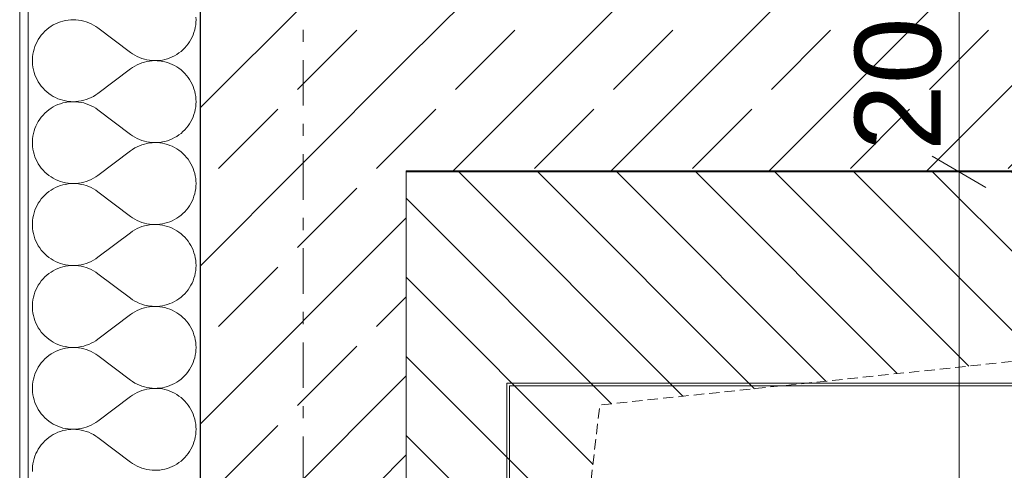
# Model space of a CAD drawing. Extents: x 100 to 2982, y 37 to 2050.
# Tile 36 of 130: x 620 to 734, y 1427 to 1479. Entities that reach past the tile are written whole.
import ezdxf
from ezdxf.xclip import XClip

# ---------------------------------------------------------------- set-up
doc = ezdxf.new("R2010")
doc.units = 0
doc.header["$MEASUREMENT"] = 0
doc.header["$XCLIPFRAME"] = 0
doc.linetypes.add('Przerywana gęsta', pattern=[9, 6, -3])
doc.linetypes.add('Przerywana podwójnie', pattern=[54.680554, 26.458333, -10.583333, 7.055556, -10.583333])
for name, color, linetype in [('299-A Wymiary Opisy', 7, 'Continuous'), ('410-K Osie', 7, 'Continuous'), ('420-K Ściany', 7, 'Continuous'), ('460-K Stropy', 7, 'Continuous'), ('820-G Rysunki Obrazki', 7, 'Continuous')]:
    doc.layers.add(name, color=color, linetype=linetype)
doc.styles.add('STYL_AUTOMATYCZNY_7', font='arial.ttf')
pattern_1 = [(45, (-18316.349, -206.526), (-9.192388, 9.192388), []), (45, (-18320.945, -201.929), (-9.192388, 9.192388), [9.75, -3.25])]

# ---------------------------------------------------------------- blocks, each defined once
blk = doc.blocks.new('*X23')
at = {"layer": '420-K Ściany', "color": 174, "linetype": 'Continuous', "lineweight": 5, "ltscale": 0.2}
for p, q in [((623.71, 1478.58), (623.45, 1478.42)), ((623.98, 1478.72), (623.71, 1478.58)), ((624.26, 1478.84), (623.98, 1478.72)), ((624.55, 1478.95), (624.26, 1478.84)), ((624.84, 1479.03), (624.55, 1478.95)), ((625.14, 1479.1), (624.84, 1479.03)), ((625.44, 1479.15), (625.14, 1479.1)), ((625.74, 1479.18), (625.44, 1479.15)), ((626.05, 1479.19), (625.74, 1479.18)), ((626.35, 1479.18), (626.05, 1479.19)), ((626.66, 1479.15), (626.35, 1479.18)), ((626.96, 1479.1), (626.66, 1479.15)), ((627.26, 1479.03), (626.96, 1479.1)), ((627.55, 1478.94), (627.26, 1479.03)), ((627.84, 1478.84), (627.55, 1478.94)), ((628.12, 1478.71), (627.84, 1478.84)), ((628.39, 1478.57), (628.12, 1478.71)), ((628.65, 1478.41), (628.39, 1478.57)), ((640.24, 1478.29), (640.29, 1478.59)), ((640.29, 1478.59), (640.32, 1478.89)), ((640.33, 1479.19), (640.32, 1479.49)), ((640.32, 1478.89), (640.33, 1479.19)), ((622.32, 1477.4), (622.14, 1477.15)), ((622.52, 1477.63), (622.32, 1477.4)), ((622.73, 1477.85), (622.52, 1477.63)), ((622.96, 1478.06), (622.73, 1477.85)), ((623.2, 1478.25), (622.96, 1478.06)), ((623.45, 1478.42), (623.2, 1478.25)), ((628.9, 1478.24), (628.65, 1478.41)), ((628.9, 1478.24), (632.71, 1475.38)), ((639.87, 1477.15), (639.99, 1477.42)), ((639.99, 1477.42), (640.09, 1477.71)), ((640.09, 1477.71), (640.17, 1478)), ((640.17, 1478), (640.24, 1478.29)), ((621.69, 1476.36), (621.57, 1476.07)), ((621.82, 1476.63), (621.69, 1476.36)), ((621.97, 1476.9), (621.82, 1476.63)), ((622.14, 1477.15), (621.97, 1476.9)), ((639.22, 1476.14), (639.4, 1476.37)), ((639.4, 1476.37), (639.57, 1476.62)), ((639.57, 1476.62), (639.73, 1476.88)), ((639.73, 1476.88), (639.87, 1477.15)), ((621.34, 1475.19), (621.3, 1474.88)), ((621.4, 1475.49), (621.34, 1475.19)), ((621.48, 1475.78), (621.4, 1475.49)), ((621.57, 1476.07), (621.48, 1475.78)), ((632.71, 1475.38), (632.95, 1475.21)), ((632.95, 1475.21), (633.21, 1475.05)), ((637.83, 1475), (638.09, 1475.15)), ((638.09, 1475.15), (638.34, 1475.32)), ((638.34, 1475.32), (638.58, 1475.5)), ((638.58, 1475.5), (638.8, 1475.7)), ((638.8, 1475.7), (639.02, 1475.91)), ((639.02, 1475.91), (639.22, 1476.14)), ((621.3, 1474.88), (621.28, 1474.58)), ((621.28, 1474.58), (621.28, 1474.27)), ((621.28, 1474.27), (621.3, 1473.97)), ((621.3, 1473.97), (621.34, 1473.67)), ((633.21, 1475.05), (633.48, 1474.91)), ((633.48, 1473.95), (633.21, 1473.8)), ((633.48, 1474.91), (633.75, 1474.79)), ((633.75, 1474.07), (633.48, 1473.95)), ((633.75, 1474.79), (634.03, 1474.68)), ((634.03, 1474.17), (633.75, 1474.07)), ((634.03, 1474.68), (634.32, 1474.59)), ((634.32, 1474.26), (634.03, 1474.17)), ((634.32, 1474.59), (634.61, 1474.52)), ((634.61, 1474.33), (634.32, 1474.26)), ((634.61, 1474.52), (634.91, 1474.47)), ((634.91, 1474.38), (634.61, 1474.33)), ((634.91, 1474.47), (635.21, 1474.44)), ((635.21, 1474.41), (634.91, 1474.38)), ((635.21, 1474.44), (635.51, 1474.43)), ((635.51, 1474.43), (635.21, 1474.41)), ((635.81, 1474.42), (635.51, 1474.43)), ((635.51, 1474.43), (635.81, 1474.43)), ((635.81, 1474.43), (636.11, 1474.46)), ((636.11, 1474.4), (635.81, 1474.42)), ((636.11, 1474.46), (636.41, 1474.5)), ((636.41, 1474.35), (636.11, 1474.4)), ((636.41, 1474.5), (636.71, 1474.57)), ((636.71, 1474.29), (636.41, 1474.35)), ((636.71, 1474.57), (637, 1474.65)), ((637, 1474.21), (636.71, 1474.29)), ((637, 1474.65), (637.28, 1474.75)), ((637.28, 1474.11), (637, 1474.21)), ((637.28, 1474.75), (637.56, 1474.86)), ((637.56, 1473.99), (637.28, 1474.11)), ((637.56, 1474.86), (637.83, 1475)), ((637.83, 1473.85), (637.56, 1473.99)), ((621.34, 1473.67), (621.4, 1473.37)), ((621.4, 1473.37), (621.48, 1473.07)), ((621.48, 1473.07), (621.57, 1472.78)), ((628.9, 1470.62), (632.71, 1473.47)), ((632.95, 1473.65), (632.71, 1473.47)), ((633.21, 1473.8), (632.95, 1473.65)), ((638.09, 1473.7), (637.83, 1473.85)), ((638.34, 1473.54), (638.09, 1473.7)), ((638.58, 1473.35), (638.34, 1473.54)), ((638.8, 1473.15), (638.58, 1473.35)), ((639.02, 1472.94), (638.8, 1473.15)), ((639.22, 1472.72), (639.02, 1472.94)), ((621.57, 1472.78), (621.69, 1472.5)), ((621.69, 1472.5), (621.82, 1472.22)), ((621.82, 1472.22), (621.97, 1471.96)), ((621.97, 1471.96), (622.14, 1471.7)), ((622.14, 1471.7), (622.32, 1471.46)), ((639.4, 1472.48), (639.22, 1472.72)), ((639.57, 1472.23), (639.4, 1472.48)), ((639.73, 1471.97), (639.57, 1472.23)), ((639.87, 1471.71), (639.73, 1471.97)), ((639.99, 1471.43), (639.87, 1471.71)), ((622.32, 1471.46), (622.52, 1471.22)), ((622.52, 1471.22), (622.73, 1471)), ((622.73, 1471), (622.96, 1470.8)), ((622.96, 1470.8), (623.2, 1470.61)), ((623.2, 1470.61), (623.45, 1470.43)), ((628.65, 1470.44), (628.9, 1470.62)), ((640.09, 1471.15), (639.99, 1471.43)), ((640.17, 1470.86), (640.09, 1471.15)), ((640.24, 1470.56), (640.17, 1470.86)), ((640.29, 1470.27), (640.24, 1470.56)), ((623.45, 1470.43), (623.71, 1470.28)), ((623.71, 1470.28), (623.98, 1470.13)), ((623.98, 1470.13), (624.26, 1470.01)), ((624.26, 1470.01), (624.55, 1469.91)), ((624.55, 1469.42), (624.26, 1469.32)), ((624.55, 1469.91), (624.84, 1469.82)), ((624.84, 1469.51), (624.55, 1469.42)), ((624.84, 1469.82), (625.14, 1469.75)), ((625.14, 1469.58), (624.84, 1469.51)), ((625.14, 1469.75), (625.44, 1469.7)), ((625.44, 1469.63), (625.14, 1469.58)), ((625.44, 1469.7), (625.74, 1469.67)), ((625.74, 1469.66), (625.44, 1469.63)), ((625.74, 1469.67), (626.05, 1469.66)), ((626.05, 1469.66), (625.74, 1469.66)), ((626.05, 1469.66), (626.35, 1469.68)), ((626.35, 1469.65), (626.05, 1469.66)), ((626.35, 1469.68), (626.66, 1469.71)), ((626.66, 1469.62), (626.35, 1469.65)), ((626.66, 1469.71), (626.96, 1469.75)), ((626.96, 1469.58), (626.66, 1469.62)), ((626.96, 1469.75), (627.26, 1469.82)), ((627.26, 1469.51), (626.96, 1469.58)), ((627.26, 1469.82), (627.55, 1469.91)), ((627.55, 1469.42), (627.26, 1469.51)), ((627.55, 1469.91), (627.84, 1470.02)), ((627.84, 1469.31), (627.55, 1469.42)), ((627.84, 1470.02), (628.12, 1470.14)), ((628.12, 1470.14), (628.39, 1470.28)), ((628.39, 1470.28), (628.65, 1470.44)), ((640.32, 1469.97), (640.29, 1470.27)), ((640.29, 1469.06), (640.32, 1469.36)), ((640.33, 1469.66), (640.32, 1469.97)), ((640.32, 1469.36), (640.33, 1469.66)), ((622.73, 1468.33), (622.52, 1468.11)), ((622.96, 1468.53), (622.73, 1468.33)), ((623.2, 1468.72), (622.96, 1468.53)), ((623.45, 1468.9), (623.2, 1468.72)), ((623.71, 1469.05), (623.45, 1468.9)), ((623.98, 1469.2), (623.71, 1469.05)), ((624.26, 1469.32), (623.98, 1469.2)), ((628.12, 1469.19), (627.84, 1469.31)), ((628.39, 1469.05), (628.12, 1469.19)), ((628.65, 1468.89), (628.39, 1469.05)), ((628.9, 1468.71), (628.65, 1468.89)), ((628.9, 1468.71), (632.71, 1465.86)), ((640.09, 1468.18), (640.17, 1468.47)), ((640.17, 1468.47), (640.24, 1468.77)), ((640.24, 1468.77), (640.29, 1469.06)), ((621.82, 1467.11), (621.69, 1466.83)), ((621.97, 1467.37), (621.82, 1467.11)), ((622.14, 1467.63), (621.97, 1467.37)), ((622.32, 1467.87), (622.14, 1467.63)), ((622.52, 1468.11), (622.32, 1467.87)), ((639.4, 1466.85), (639.57, 1467.1)), ((639.57, 1467.1), (639.73, 1467.36)), ((639.73, 1467.36), (639.87, 1467.62)), ((639.87, 1467.62), (639.99, 1467.9)), ((639.99, 1467.9), (640.09, 1468.18)), ((621.4, 1465.96), (621.34, 1465.66)), ((621.48, 1466.26), (621.4, 1465.96)), ((621.57, 1466.55), (621.48, 1466.26)), ((621.69, 1466.83), (621.57, 1466.55)), ((638.34, 1465.79), (638.58, 1465.98)), ((638.58, 1465.98), (638.8, 1466.18)), ((638.8, 1466.18), (639.02, 1466.39)), ((639.02, 1466.39), (639.22, 1466.61)), ((639.22, 1466.61), (639.4, 1466.85)), ((621.3, 1465.36), (621.28, 1465.06)), ((621.28, 1465.06), (621.28, 1464.75)), ((621.34, 1465.66), (621.3, 1465.36)), ((632.71, 1465.86), (632.95, 1465.68)), ((632.95, 1465.68), (633.21, 1465.53)), ((633.21, 1465.53), (633.48, 1465.38)), ((633.48, 1465.38), (633.75, 1465.26)), ((633.75, 1465.26), (634.03, 1465.16)), ((634.03, 1465.16), (634.32, 1465.07)), ((634.32, 1465.07), (634.61, 1465)), ((634.61, 1464.81), (634.32, 1464.74)), ((634.61, 1465), (634.91, 1464.95)), ((634.91, 1464.86), (634.61, 1464.81)), ((634.91, 1464.95), (635.21, 1464.92)), ((635.21, 1464.89), (634.91, 1464.86)), ((635.21, 1464.92), (635.51, 1464.9)), ((635.51, 1464.9), (635.21, 1464.89)), ((635.51, 1464.9), (635.81, 1464.91)), ((635.81, 1464.9), (635.51, 1464.9)), ((635.81, 1464.91), (636.11, 1464.93)), ((636.11, 1464.87), (635.81, 1464.9)), ((636.11, 1464.93), (636.41, 1464.98)), ((636.41, 1464.83), (636.11, 1464.87)), ((636.41, 1464.98), (636.71, 1465.04)), ((636.71, 1464.76), (636.41, 1464.83)), ((636.71, 1465.04), (637, 1465.12)), ((637, 1465.12), (637.28, 1465.22)), ((637.28, 1465.22), (637.56, 1465.34)), ((637.56, 1465.34), (637.83, 1465.48)), ((637.83, 1465.48), (638.09, 1465.63)), ((638.09, 1465.63), (638.34, 1465.79)), ((621.28, 1464.75), (621.3, 1464.45)), ((621.3, 1464.45), (621.34, 1464.14)), ((621.34, 1464.14), (621.4, 1463.84)), ((621.4, 1463.84), (621.48, 1463.55)), ((628.9, 1461.09), (632.71, 1463.95)), ((632.95, 1464.12), (632.71, 1463.95)), ((633.21, 1464.28), (632.95, 1464.12)), ((633.48, 1464.42), (633.21, 1464.28)), ((633.75, 1464.54), (633.48, 1464.42)), ((634.03, 1464.65), (633.75, 1464.54)), ((634.32, 1464.74), (634.03, 1464.65)), ((637, 1464.68), (636.71, 1464.76)), ((637.28, 1464.58), (637, 1464.68)), ((637.56, 1464.47), (637.28, 1464.58)), ((637.83, 1464.33), (637.56, 1464.47)), ((638.09, 1464.18), (637.83, 1464.33)), ((638.34, 1464.01), (638.09, 1464.18)), ((638.58, 1463.83), (638.34, 1464.01)), ((638.8, 1463.63), (638.58, 1463.83)), ((639.02, 1463.42), (638.8, 1463.63)), ((621.48, 1463.55), (621.57, 1463.26)), ((621.57, 1463.26), (621.69, 1462.97)), ((621.69, 1462.97), (621.82, 1462.7)), ((621.82, 1462.7), (621.97, 1462.43)), ((639.22, 1463.19), (639.02, 1463.42)), ((639.4, 1462.96), (639.22, 1463.19)), ((639.57, 1462.71), (639.4, 1462.96)), ((639.73, 1462.45), (639.57, 1462.71)), ((621.97, 1462.43), (622.14, 1462.18)), ((622.14, 1462.18), (622.32, 1461.93)), ((622.32, 1461.93), (622.52, 1461.7)), ((622.52, 1461.7), (622.73, 1461.48)), ((622.73, 1461.48), (622.96, 1461.27)), ((639.87, 1462.18), (639.73, 1462.45)), ((639.99, 1461.91), (639.87, 1462.18)), ((640.09, 1461.62), (639.99, 1461.91)), ((640.17, 1461.33), (640.09, 1461.62)), ((622.96, 1461.27), (623.2, 1461.08)), ((623.2, 1461.08), (623.45, 1460.91)), ((623.45, 1460.91), (623.71, 1460.75)), ((623.71, 1460.75), (623.98, 1460.61)), ((623.98, 1460.61), (624.26, 1460.49)), ((624.26, 1460.49), (624.55, 1460.38)), ((624.55, 1460.38), (624.84, 1460.3)), ((624.84, 1460.3), (625.14, 1460.23)), ((625.14, 1460.23), (625.44, 1460.18)), ((626.66, 1460.18), (626.96, 1460.23)), ((626.96, 1460.23), (627.26, 1460.3)), ((627.26, 1460.3), (627.55, 1460.39)), ((627.55, 1460.39), (627.84, 1460.49)), ((627.84, 1460.49), (628.12, 1460.62)), ((628.12, 1460.62), (628.39, 1460.76)), ((628.39, 1460.76), (628.65, 1460.92)), ((628.65, 1460.92), (628.9, 1461.09)), ((640.24, 1461.04), (640.17, 1461.33)), ((640.29, 1460.74), (640.24, 1461.04)), ((640.32, 1460.44), (640.29, 1460.74)), ((640.33, 1460.14), (640.32, 1460.44)), ((623.2, 1459.2), (622.96, 1459.01)), ((623.45, 1459.37), (623.2, 1459.2)), ((623.71, 1459.53), (623.45, 1459.37)), ((623.98, 1459.67), (623.71, 1459.53)), ((624.26, 1459.8), (623.98, 1459.67)), ((624.55, 1459.9), (624.26, 1459.8)), ((624.84, 1459.99), (624.55, 1459.9)), ((625.14, 1460.05), (624.84, 1459.99)), ((625.44, 1460.1), (625.14, 1460.05)), ((625.44, 1460.18), (625.74, 1460.15)), ((625.74, 1460.13), (625.44, 1460.1)), ((625.74, 1460.15), (626.05, 1460.14)), ((626.05, 1460.14), (625.74, 1460.13)), ((626.05, 1460.14), (626.35, 1460.15)), ((626.35, 1460.13), (626.05, 1460.14)), ((626.35, 1460.15), (626.66, 1460.18)), ((626.66, 1460.1), (626.35, 1460.13)), ((626.96, 1460.05), (626.66, 1460.1)), ((627.26, 1459.98), (626.96, 1460.05)), ((627.55, 1459.9), (627.26, 1459.98)), ((627.84, 1459.79), (627.55, 1459.9)), ((628.12, 1459.67), (627.84, 1459.79)), ((628.39, 1459.52), (628.12, 1459.67)), ((628.65, 1459.36), (628.39, 1459.52)), ((628.9, 1459.19), (628.65, 1459.36)), ((628.9, 1459.19), (632.71, 1456.33)), ((640.17, 1458.95), (640.24, 1459.24)), ((640.24, 1459.24), (640.29, 1459.54)), ((640.29, 1459.54), (640.32, 1459.84)), ((640.32, 1459.84), (640.33, 1460.14)), ((622.14, 1458.11), (621.97, 1457.85)), ((622.32, 1458.35), (622.14, 1458.11)), ((622.52, 1458.58), (622.32, 1458.35)), ((622.73, 1458.8), (622.52, 1458.58)), ((622.96, 1459.01), (622.73, 1458.8)), ((639.73, 1457.83), (639.87, 1458.1)), ((639.87, 1458.1), (639.99, 1458.38)), ((639.99, 1458.38), (640.09, 1458.66)), ((640.09, 1458.66), (640.17, 1458.95)), ((621.57, 1457.03), (621.48, 1456.74)), ((621.69, 1457.31), (621.57, 1457.03)), ((621.82, 1457.58), (621.69, 1457.31)), ((621.97, 1457.85), (621.82, 1457.58)), ((638.8, 1456.65), (639.02, 1456.86)), ((639.02, 1456.86), (639.22, 1457.09)), ((639.22, 1457.09), (639.4, 1457.33)), ((639.4, 1457.33), (639.57, 1457.57)), ((639.57, 1457.57), (639.73, 1457.83)), ((621.3, 1455.84), (621.28, 1455.53)), ((621.34, 1456.14), (621.3, 1455.84)), ((621.4, 1456.44), (621.34, 1456.14)), ((621.48, 1456.74), (621.4, 1456.44)), ((632.71, 1456.33), (632.95, 1456.16)), ((632.95, 1456.16), (633.21, 1456)), ((633.21, 1456), (633.48, 1455.86)), ((633.48, 1455.86), (633.75, 1455.74)), ((633.75, 1455.74), (634.03, 1455.63)), ((634.03, 1455.63), (634.32, 1455.54)), ((637, 1455.6), (637.28, 1455.7)), ((637.28, 1455.7), (637.56, 1455.82)), ((637.56, 1455.82), (637.83, 1455.95)), ((637.83, 1455.95), (638.09, 1456.1)), ((638.09, 1456.1), (638.34, 1456.27)), ((638.34, 1456.27), (638.58, 1456.45)), ((638.58, 1456.45), (638.8, 1456.65)), ((621.28, 1455.53), (621.28, 1455.23)), ((621.28, 1455.23), (621.3, 1454.92)), ((621.3, 1454.92), (621.34, 1454.62)), ((621.34, 1454.62), (621.4, 1454.32)), ((632.95, 1454.6), (632.71, 1454.43)), ((633.21, 1454.76), (632.95, 1454.6)), ((633.48, 1454.9), (633.21, 1454.76)), ((633.75, 1455.02), (633.48, 1454.9)), ((634.03, 1455.13), (633.75, 1455.02)), ((634.32, 1455.21), (634.03, 1455.13)), ((634.32, 1455.54), (634.61, 1455.47)), ((634.61, 1455.28), (634.32, 1455.21)), ((634.61, 1455.47), (634.91, 1455.42)), ((634.91, 1455.33), (634.61, 1455.28)), ((634.91, 1455.42), (635.21, 1455.39)), ((635.21, 1455.37), (634.91, 1455.33)), ((635.21, 1455.39), (635.51, 1455.38)), ((635.51, 1455.38), (635.21, 1455.37)), ((635.51, 1455.38), (635.81, 1455.39)), ((635.81, 1455.37), (635.51, 1455.38)), ((635.81, 1455.39), (636.11, 1455.41)), ((636.11, 1455.35), (635.81, 1455.37)), ((636.11, 1455.41), (636.41, 1455.46)), ((636.41, 1455.3), (636.11, 1455.35)), ((636.41, 1455.46), (636.71, 1455.52)), ((636.71, 1455.24), (636.41, 1455.3)), ((636.71, 1455.52), (637, 1455.6)), ((637, 1455.16), (636.71, 1455.24)), ((637.28, 1455.06), (637, 1455.16)), ((637.56, 1454.94), (637.28, 1455.06)), ((637.83, 1454.81), (637.56, 1454.94)), ((638.09, 1454.66), (637.83, 1454.81)), ((638.34, 1454.49), (638.09, 1454.66)), ((638.58, 1454.3), (638.34, 1454.49)), ((621.4, 1454.32), (621.48, 1454.02)), ((621.48, 1454.02), (621.57, 1453.73)), ((621.57, 1453.73), (621.69, 1453.45)), ((621.69, 1453.45), (621.82, 1453.17)), ((628.9, 1451.57), (632.71, 1454.43)), ((638.8, 1454.11), (638.58, 1454.3)), ((639.02, 1453.9), (638.8, 1454.11)), ((639.22, 1453.67), (639.02, 1453.9)), ((639.4, 1453.43), (639.22, 1453.67)), ((639.57, 1453.18), (639.4, 1453.43)), ((621.82, 1453.17), (621.97, 1452.91)), ((621.97, 1452.91), (622.14, 1452.65)), ((622.14, 1452.65), (622.32, 1452.41)), ((622.32, 1452.41), (622.52, 1452.18)), ((622.52, 1452.18), (622.73, 1451.96)), ((639.73, 1452.93), (639.57, 1453.18)), ((639.87, 1452.66), (639.73, 1452.93)), ((639.99, 1452.38), (639.87, 1452.66)), ((640.09, 1452.1), (639.99, 1452.38)), ((622.73, 1451.96), (622.96, 1451.75)), ((622.96, 1451.75), (623.2, 1451.56)), ((623.2, 1451.56), (623.45, 1451.39)), ((623.45, 1451.39), (623.71, 1451.23)), ((623.71, 1451.23), (623.98, 1451.09)), ((623.98, 1451.09), (624.26, 1450.96)), ((627.84, 1450.97), (628.12, 1451.09)), ((628.12, 1451.09), (628.39, 1451.24)), ((628.39, 1451.24), (628.65, 1451.39)), ((628.65, 1451.39), (628.9, 1451.57)), ((640.17, 1451.81), (640.09, 1452.1)), ((640.24, 1451.52), (640.17, 1451.81)), ((640.29, 1451.22), (640.24, 1451.52)), ((640.32, 1450.92), (640.29, 1451.22)), ((623.71, 1450.01), (623.45, 1449.85)), ((623.98, 1450.15), (623.71, 1450.01)), ((624.26, 1450.27), (623.98, 1450.15)), ((624.26, 1450.96), (624.55, 1450.86)), ((624.55, 1450.38), (624.26, 1450.27)), ((624.55, 1450.86), (624.84, 1450.77)), ((624.84, 1450.46), (624.55, 1450.38)), ((624.84, 1450.77), (625.14, 1450.7)), ((625.14, 1450.53), (624.84, 1450.46)), ((625.14, 1450.7), (625.44, 1450.66)), ((625.44, 1450.58), (625.14, 1450.53)), ((625.44, 1450.66), (625.74, 1450.63)), ((625.74, 1450.61), (625.44, 1450.58)), ((625.74, 1450.63), (626.05, 1450.62)), ((626.05, 1450.62), (625.74, 1450.61)), ((626.05, 1450.62), (626.35, 1450.63)), ((626.35, 1450.61), (626.05, 1450.62)), ((626.35, 1450.63), (626.66, 1450.66)), ((626.66, 1450.58), (626.35, 1450.61)), ((626.66, 1450.66), (626.96, 1450.71)), ((626.96, 1450.53), (626.66, 1450.58)), ((626.96, 1450.71), (627.26, 1450.78)), ((627.26, 1450.46), (626.96, 1450.53)), ((627.26, 1450.78), (627.55, 1450.86)), ((627.55, 1450.37), (627.26, 1450.46)), ((627.55, 1450.86), (627.84, 1450.97)), ((627.84, 1450.27), (627.55, 1450.37)), ((628.12, 1450.14), (627.84, 1450.27)), ((628.39, 1450), (628.12, 1450.14)), ((628.65, 1449.84), (628.39, 1450)), ((640.24, 1449.72), (640.29, 1450.02)), ((640.29, 1450.02), (640.32, 1450.32)), ((640.33, 1450.62), (640.32, 1450.92)), ((640.32, 1450.32), (640.33, 1450.62)), ((622.32, 1448.83), (622.14, 1448.58)), ((622.52, 1449.06), (622.32, 1448.83)), ((622.73, 1449.28), (622.52, 1449.06)), ((622.96, 1449.48), (622.73, 1449.28)), ((623.2, 1449.67), (622.96, 1449.48)), ((623.45, 1449.85), (623.2, 1449.67)), ((628.9, 1449.66), (628.65, 1449.84)), ((628.9, 1449.66), (632.71, 1446.81)), ((639.87, 1448.58), (639.99, 1448.85)), ((639.99, 1448.85), (640.09, 1449.14)), ((640.09, 1449.14), (640.17, 1449.43)), ((640.17, 1449.43), (640.24, 1449.72)), ((621.69, 1447.78), (621.57, 1447.5)), ((621.82, 1448.06), (621.69, 1447.78)), ((621.97, 1448.33), (621.82, 1448.06)), ((622.14, 1448.58), (621.97, 1448.33)), ((639.22, 1447.56), (639.4, 1447.8)), ((639.4, 1447.8), (639.57, 1448.05)), ((639.57, 1448.05), (639.73, 1448.31)), ((639.73, 1448.31), (639.87, 1448.58)), ((621.34, 1446.62), (621.3, 1446.31)), ((621.4, 1446.92), (621.34, 1446.62)), ((621.48, 1447.21), (621.4, 1446.92)), ((621.57, 1447.5), (621.48, 1447.21)), ((632.71, 1446.81), (632.95, 1446.63)), ((632.95, 1446.63), (633.21, 1446.48)), ((633.21, 1446.48), (633.48, 1446.34)), ((637.83, 1446.43), (638.09, 1446.58)), ((638.09, 1446.58), (638.34, 1446.75)), ((638.34, 1446.75), (638.58, 1446.93)), ((638.58, 1446.93), (638.8, 1447.13)), ((638.8, 1447.13), (639.02, 1447.34)), ((639.02, 1447.34), (639.22, 1447.56)), ((621.3, 1446.31), (621.28, 1446.01)), ((621.28, 1446.01), (621.28, 1445.7)), ((621.28, 1445.7), (621.3, 1445.4)), ((621.3, 1445.4), (621.34, 1445.09)), ((633.48, 1445.37), (633.21, 1445.23)), ((633.48, 1446.34), (633.75, 1446.21)), ((633.75, 1445.5), (633.48, 1445.37)), ((633.75, 1446.21), (634.03, 1446.11)), ((634.03, 1445.6), (633.75, 1445.5)), ((634.03, 1446.11), (634.32, 1446.02)), ((634.32, 1445.69), (634.03, 1445.6)), ((634.32, 1446.02), (634.61, 1445.95)), ((634.61, 1445.76), (634.32, 1445.69)), ((634.61, 1445.95), (634.91, 1445.9)), ((634.91, 1445.81), (634.61, 1445.76)), ((634.91, 1445.9), (635.21, 1445.87)), ((635.21, 1445.84), (634.91, 1445.81)), ((635.21, 1445.87), (635.51, 1445.86)), ((635.51, 1445.86), (635.21, 1445.84)), ((635.81, 1445.85), (635.51, 1445.86)), ((635.51, 1445.86), (635.81, 1445.86)), ((635.81, 1445.86), (636.11, 1445.89)), ((636.11, 1445.82), (635.81, 1445.85)), ((636.11, 1445.89), (636.41, 1445.93)), ((636.41, 1445.78), (636.11, 1445.82)), ((636.41, 1445.93), (636.71, 1445.99)), ((636.71, 1445.72), (636.41, 1445.78)), ((636.71, 1445.99), (637, 1446.08)), ((637, 1445.63), (636.71, 1445.72)), ((637, 1446.08), (637.28, 1446.18)), ((637.28, 1445.54), (637, 1445.63)), ((637.28, 1446.18), (637.56, 1446.29)), ((637.56, 1445.42), (637.28, 1445.54)), ((637.56, 1446.29), (637.83, 1446.43)), ((637.83, 1445.28), (637.56, 1445.42)), ((621.34, 1445.09), (621.4, 1444.79)), ((621.4, 1444.79), (621.48, 1444.5)), ((621.48, 1444.5), (621.57, 1444.21)), ((621.57, 1444.21), (621.69, 1443.93)), ((628.9, 1442.05), (632.71, 1444.9)), ((632.95, 1445.08), (632.71, 1444.9)), ((633.21, 1445.23), (632.95, 1445.08)), ((638.09, 1445.13), (637.83, 1445.28)), ((638.34, 1444.96), (638.09, 1445.13)), ((638.58, 1444.78), (638.34, 1444.96)), ((638.8, 1444.58), (638.58, 1444.78)), ((639.02, 1444.37), (638.8, 1444.58)), ((639.22, 1444.15), (639.02, 1444.37)), ((639.4, 1443.91), (639.22, 1444.15)), ((621.69, 1443.93), (621.82, 1443.65)), ((621.82, 1443.65), (621.97, 1443.38)), ((621.97, 1443.38), (622.14, 1443.13)), ((622.14, 1443.13), (622.32, 1442.88)), ((639.57, 1443.66), (639.4, 1443.91)), ((639.73, 1443.4), (639.57, 1443.66)), ((639.87, 1443.13), (639.73, 1443.4)), ((639.99, 1442.86), (639.87, 1443.13)), ((622.32, 1442.88), (622.52, 1442.65)), ((622.52, 1442.65), (622.73, 1442.43)), ((622.73, 1442.43), (622.96, 1442.23)), ((622.96, 1442.23), (623.2, 1442.04)), ((623.2, 1442.04), (623.45, 1441.86)), ((623.45, 1441.86), (623.71, 1441.7)), ((628.39, 1441.71), (628.65, 1441.87)), ((628.65, 1441.87), (628.9, 1442.05)), ((640.09, 1442.57), (639.99, 1442.86)), ((640.17, 1442.29), (640.09, 1442.57)), ((640.24, 1441.99), (640.17, 1442.29)), ((640.29, 1441.69), (640.24, 1441.99)), ((623.71, 1441.7), (623.98, 1441.56)), ((623.98, 1441.56), (624.26, 1441.44)), ((624.26, 1440.75), (623.98, 1440.62)), ((624.26, 1441.44), (624.55, 1441.33)), ((624.55, 1440.85), (624.26, 1440.75)), ((624.55, 1441.33), (624.84, 1441.25)), ((624.84, 1440.94), (624.55, 1440.85)), ((624.84, 1441.25), (625.14, 1441.18)), ((625.14, 1441.01), (624.84, 1440.94)), ((625.14, 1441.18), (625.44, 1441.13)), ((625.44, 1441.06), (625.14, 1441.01)), ((625.44, 1441.13), (625.74, 1441.1)), ((625.74, 1441.08), (625.44, 1441.06)), ((625.74, 1441.1), (626.05, 1441.09)), ((626.05, 1441.09), (625.74, 1441.08)), ((626.05, 1441.09), (626.35, 1441.1)), ((626.35, 1441.08), (626.05, 1441.09)), ((626.35, 1441.1), (626.66, 1441.13)), ((626.66, 1441.05), (626.35, 1441.08)), ((626.66, 1441.13), (626.96, 1441.18)), ((626.96, 1441), (626.66, 1441.05)), ((626.96, 1441.18), (627.26, 1441.25)), ((627.26, 1440.94), (626.96, 1441)), ((627.26, 1441.25), (627.55, 1441.34)), ((627.55, 1440.85), (627.26, 1440.94)), ((627.55, 1441.34), (627.84, 1441.45)), ((627.84, 1440.74), (627.55, 1440.85)), ((627.84, 1441.45), (628.12, 1441.57)), ((628.12, 1440.62), (627.84, 1440.74)), ((628.12, 1441.57), (628.39, 1441.71)), ((640.32, 1441.39), (640.29, 1441.69)), ((640.29, 1440.49), (640.32, 1440.79)), ((640.33, 1441.09), (640.32, 1441.39)), ((640.32, 1440.79), (640.33, 1441.09)), ((622.73, 1439.76), (622.52, 1439.54)), ((622.96, 1439.96), (622.73, 1439.76)), ((623.2, 1440.15), (622.96, 1439.96)), ((623.45, 1440.33), (623.2, 1440.15)), ((623.71, 1440.48), (623.45, 1440.33)), ((623.98, 1440.62), (623.71, 1440.48)), ((628.39, 1440.48), (628.12, 1440.62)), ((628.65, 1440.32), (628.39, 1440.48)), ((628.9, 1440.14), (628.65, 1440.32)), ((628.9, 1440.14), (632.71, 1437.28)), ((639.99, 1439.33), (640.09, 1439.61)), ((640.09, 1439.61), (640.17, 1439.9)), ((640.17, 1439.9), (640.24, 1440.2)), ((640.24, 1440.2), (640.29, 1440.49)), ((621.82, 1438.54), (621.69, 1438.26)), ((621.97, 1438.8), (621.82, 1438.54)), ((622.14, 1439.06), (621.97, 1438.8)), ((622.32, 1439.3), (622.14, 1439.06)), ((622.52, 1439.54), (622.32, 1439.3)), ((639.4, 1438.28), (639.57, 1438.53)), ((639.57, 1438.53), (639.73, 1438.79)), ((639.73, 1438.79), (639.87, 1439.05)), ((639.87, 1439.05), (639.99, 1439.33)), ((621.4, 1437.39), (621.34, 1437.09)), ((621.48, 1437.69), (621.4, 1437.39)), ((621.57, 1437.98), (621.48, 1437.69)), ((621.69, 1438.26), (621.57, 1437.98)), ((632.71, 1437.28), (632.95, 1437.11)), ((638.34, 1437.22), (638.58, 1437.41)), ((638.58, 1437.41), (638.8, 1437.6)), ((638.8, 1437.6), (639.02, 1437.82)), ((639.02, 1437.82), (639.22, 1438.04)), ((639.22, 1438.04), (639.4, 1438.28)), ((621.3, 1436.79), (621.28, 1436.48)), ((621.28, 1436.48), (621.28, 1436.18)), ((621.28, 1436.18), (621.3, 1435.87)), ((621.34, 1437.09), (621.3, 1436.79)), ((632.95, 1437.11), (633.21, 1436.95)), ((633.21, 1436.95), (633.48, 1436.81)), ((633.48, 1436.81), (633.75, 1436.69)), ((633.75, 1436.69), (634.03, 1436.58)), ((634.03, 1436.58), (634.32, 1436.5)), ((634.32, 1436.17), (634.03, 1436.08)), ((634.32, 1436.5), (634.61, 1436.43)), ((634.61, 1436.24), (634.32, 1436.17)), ((634.61, 1436.43), (634.91, 1436.38)), ((634.91, 1436.29), (634.61, 1436.24)), ((634.91, 1436.38), (635.21, 1436.34)), ((635.21, 1436.32), (634.91, 1436.29)), ((635.21, 1436.34), (635.51, 1436.33)), ((635.51, 1436.33), (635.21, 1436.32)), ((635.51, 1436.33), (635.81, 1436.34)), ((635.81, 1436.33), (635.51, 1436.33)), ((635.81, 1436.34), (636.11, 1436.36)), ((636.11, 1436.3), (635.81, 1436.33)), ((636.11, 1436.36), (636.41, 1436.41)), ((636.41, 1436.26), (636.11, 1436.3)), ((636.41, 1436.41), (636.71, 1436.47)), ((636.71, 1436.19), (636.41, 1436.26)), ((636.71, 1436.47), (637, 1436.55)), ((637, 1436.11), (636.71, 1436.19)), ((637, 1436.55), (637.28, 1436.65)), ((637.28, 1436.65), (637.56, 1436.77)), ((637.56, 1436.77), (637.83, 1436.9)), ((637.83, 1436.9), (638.09, 1437.06)), ((638.09, 1437.06), (638.34, 1437.22)), ((621.3, 1435.87), (621.34, 1435.57)), ((621.34, 1435.57), (621.4, 1435.27)), ((621.4, 1435.27), (621.48, 1434.98)), ((621.48, 1434.98), (621.57, 1434.69)), ((628.9, 1432.52), (632.71, 1435.38)), ((632.95, 1435.55), (632.71, 1435.38)), ((633.21, 1435.71), (632.95, 1435.55)), ((633.48, 1435.85), (633.21, 1435.71)), ((633.75, 1435.97), (633.48, 1435.85)), ((634.03, 1436.08), (633.75, 1435.97)), ((637.28, 1436.01), (637, 1436.11)), ((637.56, 1435.89), (637.28, 1436.01)), ((637.83, 1435.76), (637.56, 1435.89)), ((638.09, 1435.61), (637.83, 1435.76)), ((638.34, 1435.44), (638.09, 1435.61)), ((638.58, 1435.26), (638.34, 1435.44)), ((638.8, 1435.06), (638.58, 1435.26)), ((639.02, 1434.85), (638.8, 1435.06)), ((621.57, 1434.69), (621.69, 1434.4)), ((621.69, 1434.4), (621.82, 1434.13)), ((621.82, 1434.13), (621.97, 1433.86)), ((621.97, 1433.86), (622.14, 1433.6)), ((639.22, 1434.62), (639.02, 1434.85)), ((639.4, 1434.39), (639.22, 1434.62)), ((639.57, 1434.14), (639.4, 1434.39)), ((639.73, 1433.88), (639.57, 1434.14)), ((639.87, 1433.61), (639.73, 1433.88)), ((622.14, 1433.6), (622.32, 1433.36)), ((622.32, 1433.36), (622.52, 1433.13)), ((622.52, 1433.13), (622.73, 1432.91)), ((622.73, 1432.91), (622.96, 1432.7)), ((622.96, 1432.7), (623.2, 1432.51)), ((639.99, 1433.33), (639.87, 1433.61)), ((640.09, 1433.05), (639.99, 1433.33)), ((640.17, 1432.76), (640.09, 1433.05)), ((640.24, 1432.47), (640.17, 1432.76)), ((623.2, 1432.51), (623.45, 1432.34)), ((623.45, 1432.34), (623.71, 1432.18)), ((623.71, 1432.18), (623.98, 1432.04)), ((623.98, 1432.04), (624.26, 1431.92)), ((624.26, 1431.92), (624.55, 1431.81)), ((624.55, 1431.81), (624.84, 1431.72)), ((624.84, 1431.72), (625.14, 1431.66)), ((625.14, 1431.66), (625.44, 1431.61)), ((625.44, 1431.61), (625.74, 1431.58)), ((625.74, 1431.56), (625.44, 1431.53)), ((625.74, 1431.58), (626.05, 1431.57)), ((626.05, 1431.57), (625.74, 1431.56)), ((626.05, 1431.57), (626.35, 1431.58)), ((626.35, 1431.56), (626.05, 1431.57)), ((626.35, 1431.58), (626.66, 1431.61)), ((626.66, 1431.53), (626.35, 1431.56)), ((626.66, 1431.61), (626.96, 1431.66)), ((626.96, 1431.66), (627.26, 1431.73)), ((627.26, 1431.73), (627.55, 1431.82)), ((627.55, 1431.82), (627.84, 1431.92)), ((627.84, 1431.92), (628.12, 1432.05)), ((628.12, 1432.05), (628.39, 1432.19)), ((628.39, 1432.19), (628.65, 1432.35)), ((628.65, 1432.35), (628.9, 1432.52)), ((640.29, 1432.17), (640.24, 1432.47)), ((640.32, 1431.87), (640.29, 1432.17)), ((640.33, 1431.57), (640.32, 1431.87)), ((640.32, 1431.27), (640.33, 1431.57)), ((622.96, 1430.44), (622.73, 1430.23)), ((623.2, 1430.63), (622.96, 1430.44)), ((623.45, 1430.8), (623.2, 1430.63)), ((623.71, 1430.96), (623.45, 1430.8)), ((623.98, 1431.1), (623.71, 1430.96)), ((624.26, 1431.22), (623.98, 1431.1)), ((624.55, 1431.33), (624.26, 1431.22)), ((624.84, 1431.42), (624.55, 1431.33)), ((625.14, 1431.48), (624.84, 1431.42)), ((625.44, 1431.53), (625.14, 1431.48)), ((626.96, 1431.48), (626.66, 1431.53)), ((627.26, 1431.41), (626.96, 1431.48)), ((627.55, 1431.32), (627.26, 1431.41)), ((627.84, 1431.22), (627.55, 1431.32)), ((628.12, 1431.09), (627.84, 1431.22)), ((628.39, 1430.95), (628.12, 1431.09)), ((628.65, 1430.79), (628.39, 1430.95)), ((628.9, 1430.62), (628.65, 1430.79)), ((628.9, 1430.62), (632.71, 1427.76)), ((640.17, 1430.38), (640.24, 1430.67)), ((640.24, 1430.67), (640.29, 1430.97)), ((640.29, 1430.97), (640.32, 1431.27)), ((621.97, 1429.28), (621.82, 1429.01)), ((622.14, 1429.53), (621.97, 1429.28)), ((622.32, 1429.78), (622.14, 1429.53)), ((622.52, 1430.01), (622.32, 1429.78)), ((622.73, 1430.23), (622.52, 1430.01)), ((639.57, 1429), (639.73, 1429.26)), ((639.73, 1429.26), (639.87, 1429.53)), ((639.87, 1429.53), (639.99, 1429.81)), ((639.99, 1429.81), (640.09, 1430.09)), ((640.09, 1430.09), (640.17, 1430.38)), ((621.48, 1428.16), (621.4, 1427.87)), ((621.57, 1428.45), (621.48, 1428.16)), ((621.69, 1428.74), (621.57, 1428.45)), ((621.82, 1429.01), (621.69, 1428.74)), ((638.8, 1428.08), (639.02, 1428.29)), ((639.02, 1428.29), (639.22, 1428.52)), ((639.22, 1428.52), (639.4, 1428.75)), ((639.4, 1428.75), (639.57, 1429)), ((621.3, 1427.27), (621.28, 1426.96)), ((621.28, 1426.96), (621.28, 1426.66)), ((621.34, 1427.57), (621.3, 1427.27)), ((621.4, 1427.87), (621.34, 1427.57)), ((632.71, 1427.76), (632.95, 1427.59)), ((632.95, 1427.59), (633.21, 1427.43)), ((633.21, 1427.43), (633.48, 1427.29)), ((633.48, 1427.29), (633.75, 1427.17)), ((633.75, 1427.17), (634.03, 1427.06)), ((634.03, 1427.06), (634.32, 1426.97)), ((634.32, 1426.97), (634.61, 1426.9)), ((636.71, 1426.95), (637, 1427.03)), ((637, 1427.03), (637.28, 1427.13)), ((637.28, 1427.13), (637.56, 1427.25)), ((637.56, 1427.25), (637.83, 1427.38)), ((637.83, 1427.38), (638.09, 1427.53)), ((638.09, 1427.53), (638.34, 1427.7)), ((638.34, 1427.7), (638.58, 1427.88)), ((638.58, 1427.88), (638.8, 1428.08)), ((634.61, 1426.9), (634.91, 1426.85)), ((634.91, 1426.85), (635.21, 1426.82)), ((635.21, 1426.82), (635.51, 1426.81)), ((635.51, 1426.81), (635.81, 1426.81)), ((635.81, 1426.81), (636.11, 1426.84)), ((636.11, 1426.84), (636.41, 1426.88)), ((636.41, 1426.88), (636.71, 1426.95))]:
    blk.add_line(p, q, dxfattribs=at)
blk = doc.blocks.new('Rysunek_1_1', base_point=(-18316.35, -206.53))
at = {"layer": '420-K Ściany', "linetype": 'Continuous', "lineweight": 5}
h = blk.add_hatch(dxfattribs=at)
h.set_pattern_fill('Tynk_0001', color=176, style=0, pattern_type=2)
h.set_pattern_definition([(0, (-18316.349, -206.5255), (0, 8.660254), [0, -5]), (0, (-18313.849, -202.195), (0, 8.660254), [0, -5])])
h.paths.add_polyline_path([(619.8, 1481.51), (619.8, 1179.01), (620.8, 1179.58), (620.8, 1481.51)])
h = blk.add_hatch(dxfattribs=at)
h.set_pattern_fill('Beton_zbrojony_0001', color=170, style=0, pattern_type=2)
h.set_pattern_definition(pattern_1)
h.paths.add_polyline_path([(664.8, 1204.51), (664.8, 1481.51), (640.8, 1481.51), (640.8, 1204.51)])
h = blk.add_hatch(dxfattribs=at)
h.set_pattern_fill('Beton_zbrojony_0001', color=170, style=0, pattern_type=2)
h.set_pattern_definition(pattern_1)
h.paths.add_polyline_path([(964.8, 1481.51), (664.8, 1481.51), (664.8, 1461.51), (964.8, 1461.51)])
at = {"layer": '460-K Stropy', "linetype": 'Continuous', "lineweight": 13}
h = blk.add_hatch(dxfattribs=at)
h.set_pattern_fill('Cegła_zwykła_0001', color=2, style=0, pattern_type=2)
h.set_pattern_definition([(135, (-18316.349, -206.5255), (4.596194, 4.596194), [])])
h.paths.add_polyline_path([(664.8, 1241.51), (687.33, 1434.4), (944.8, 1461.51), (664.8, 1461.51)])
at = {"layer": '299-A Wymiary Opisy', "color": 85, "linetype": 'Continuous', "lineweight": 13, "ltscale": 0.2}
for p, q in [((729.15, 1461.51), (729.15, 1481.51)), ((733.84, 1461.51), (724.47, 1461.51)), ((729.15, 1204.51), (729.15, 1461.51))]:
    blk.add_line(p, q, dxfattribs=at)
at = {"layer": '299-A Wymiary Opisy', "color": 45, "linetype": 'Continuous', "lineweight": 15, "ltscale": 0.2}
blk.add_line((726.03, 1463.31), (732.28, 1459.7), dxfattribs=at)
at = {"layer": '410-K Osie', "color": 4, "linetype": 'Przerywana podwójnie', "lineweight": 13, "ltscale": 0.2}
blk.add_line((652.8, 1813.51), (652.8, 529.46), dxfattribs=at)
blk.add_line((652.8, 1813.51), (652.8, 529.46), dxfattribs=at)
at = {"layer": '420-K Ściany', "color": 67, "linetype": 'Continuous', "lineweight": 13, "ltscale": 0.2}
blk.add_line((620.8, 1481.51), (620.8, 1179.58), dxfattribs=at)
at = {"layer": '420-K Ściany', "color": 27, "linetype": 'Continuous', "lineweight": 25, "ltscale": 0.2}
blk.add_line((640.8, 1481.51), (640.8, 1204.51), dxfattribs=at)
at = {"layer": '420-K Ściany', "color": 47, "linetype": 'Continuous', "lineweight": 15, "ltscale": 0.2, "flags": 128}
for points in [[(619.8, 1481.51), (619.8, 1179.01)], [(664.8, 1461.51), (944.8, 1461.51)], [(664.8, 1204.51), (664.8, 1461.51)]]:
    blk.add_lwpolyline(points, dxfattribs=at)
at = {"layer": '460-K Stropy', "color": 1, "linetype": 'Przerywana gęsta', "lineweight": 13, "ltscale": 0.2, "flags": 128}
for points in [[(944.8, 1461.51), (664.8, 1461.51), (664.8, 1241.51), (944.8, 1241.51)], [(664.8, 1241.51), (687.33, 1434.4), (944.8, 1461.51), (664.8, 1461.51)]]:
    blk.add_lwpolyline(points, close=True, dxfattribs=at)
at = {"layer": '820-G Rysunki Obrazki', "color": 7, "linetype": 'Continuous', "lineweight": 13, "ltscale": 0.2}
for p, q in [((664.8, 1461.62), (798.3, 1461.62)), ((944.8, 1461.62), (664.8, 1461.62)), ((664.8, 1461.62), (664.8, 1241.62)), ((676.5, 1436.92), (917.1, 1436.92)), ((676.5, 1296.32), (676.5, 1436.92)), ((917.1, 1436.62), (676.8, 1436.62)), ((676.8, 1436.62), (676.8, 1296.62))]:
    blk.add_line(p, q, dxfattribs=at)
at = {"color": 65, "linetype": 'Continuous', "lineweight": 13, "ltscale": 0.2}
blk.add_blockref('*X23', (0, 0), dxfattribs=at)
at = {"layer": '299-A Wymiary Opisy', "color": 46, "linetype": 'Continuous', "lineweight": 15, "insert": (727.15, 1463.92), "char_height": 10, "width": 15.1772, "attachment_point": 7, "rotation": 90, "style": 'STYL_AUTOMATYCZNY_7'}
blk.add_mtext('\\A1;{\\pql;\\fArial|b0|i0|c0|p38;20}', dxfattribs=at)

msp = doc.modelspace()

# ---------------------------------------------------------------- block references
at = {"layer": '820-G Rysunki Obrazki', "color": 65, "linetype": 'Continuous', "lineweight": 13, "ltscale": 0.2}
ref = msp.add_blockref('Rysunek_1_1', (-18316.35, -206.53), dxfattribs=at)
XClip(ref).set_block_clipping_path([(244.527027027, 75.2081975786), (2570.9054054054, 2024.1891891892)])

doc.saveas('drawing.dxf')
